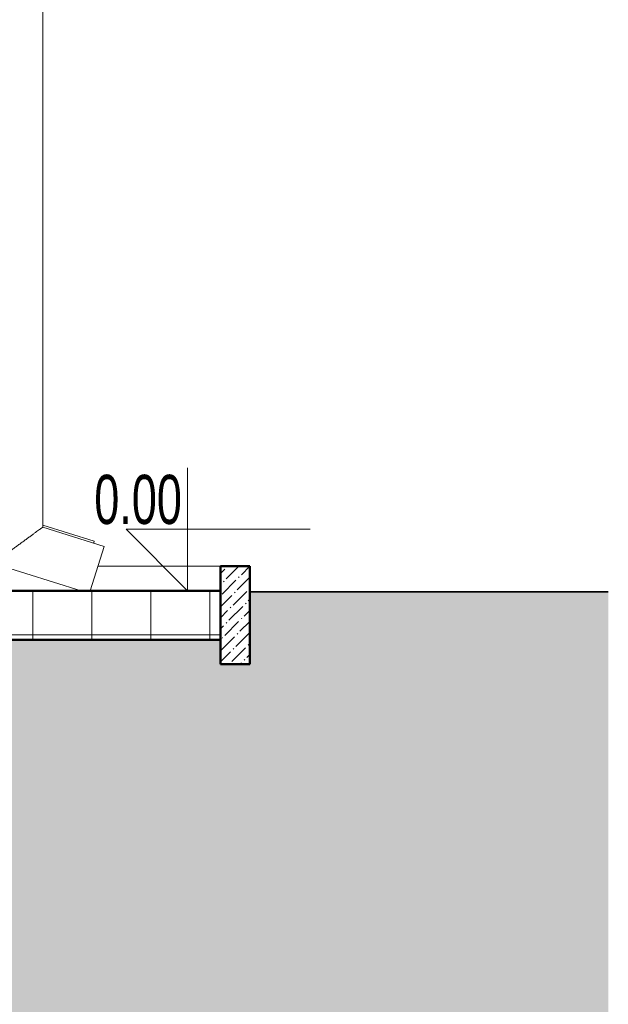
# Model space of a CAD drawing. Header units: centimetres. Extents: x 376 to 4434, y -323 to 48730.
# Tile 15 of 45: x 2450 to 2570, y -84 to 116. Entities that reach past the tile are written whole.
import ezdxf

# ---------------------------------------------------------------- set-up
doc = ezdxf.new("R2010")
doc.units = ezdxf.units.CM
for name, color, linetype, lineweight in [('A-FLOR', 7, 'Continuous', 5), ('A-FLOR-PATT', 7, 'Continuous', 50), ('A-WALL', 7, 'Continuous', 35), ('A-WALL-PATT', 7, 'Continuous', 35), ('C-TOPO', 7, 'Continuous', 5), ('G-ANNO-DIMS', 7, 'Continuous', 5), ('P-PIPE', 7, 'Continuous', 5)]:
    doc.layers.add(name, color=color, linetype=linetype, lineweight=lineweight)
doc.styles.add('Arial Narrow_1', font='ARIALN.TTF', dxfattribs={"width": 0.8, "height": 10})

# ---------------------------------------------------------------- blocks, each defined once
blk = doc.blocks.new('ARu Rura spustowa okrągła ___FK_04_0 - Na ziemię _φ10_-9220802-Przekrój')
at = {"layer": 'P-PIPE'}
for p, q in [((66345.06, 12.94), (66345.06, 239.23)), ((66357.55, 9.03), (66345.06, 12.94)), ((66354.72, -0.03), (66357.55, 9.03)), ((66335.06, 5.58), (66352.93, 0))]:
    blk.add_line(p, q, dxfattribs=at)
blk.add_open_spline([(66335.06, 5.58), (66335.06, 5.58), (66335.18, 5.67), (66335.6, 5.98), (66336.08, 6.34), (66336.52, 6.65), (66337.01, 7.02), (66337.56, 7.42), (66338.14, 7.85), (66338.76, 8.31), (66339.41, 8.78), (66339.95, 9.18), (66340.39, 9.5), (66340.82, 9.82), (66341.25, 10.14), (66341.67, 10.44), (66342.08, 10.74), (66342.57, 11.1), (66343.11, 11.5), (66343.61, 11.87), (66344.04, 12.18), (66344.53, 12.54), (66344.95, 12.85), (66345.06, 12.93), (66345.06, 12.94)], degree=3, knots=[0, 0, 0, 0, 0.083333, 0.166667, 0.208333, 0.25, 0.291667, 0.333333, 0.375, 0.416667, 0.458333, 0.5, 0.520833, 0.541667, 0.583333, 0.604167, 0.625, 0.666667, 0.708333, 0.75, 0.791667, 0.833333, 0.916667, 1, 1, 1, 1], dxfattribs=at)
blk = doc.blocks.new('ARu Rura spustowa okrągła ___FK_04_0 - Na ziemię _φ10_-9220853-Przekrój')
at = {"layer": 'P-PIPE'}
for p, q in [((66355.55, 10.08), (66345.06, 13.36)), ((66355.45, 9.73), (66355.55, 10.08))]:
    blk.add_line(p, q, dxfattribs=at)
blk = doc.blocks.new('Rzędne punktów - Znacznik rzędnej-817464-Przekrój')
at = {"layer": 'G-ANNO-DIMS'}
for p, q in [((66045.74, 341.5), (66045.74, 366.5)), ((66033.24, 354), (66045.74, 341.5)), ((66033.24, 354), (66070.74, 354))]:
    blk.add_line(p, q, dxfattribs=at)

msp = doc.modelspace()

# ---------------------------------------------------------------- hatches: boundary and pattern name
at = {"layer": 'A-FLOR-PATT', "lineweight": 5}
h = msp.add_hatch(dxfattribs=at)
h.set_pattern_fill('FP_16', color=256, style=0, pattern_type=2)
h.set_pattern_definition([(0, (2116.548, 303), (0, 12), []), (90, (2116.548, 303), (-12, 7e-16), [])])
h.paths.add_polyline_path([(2442.58, -10), (2490.75, -10), (2490.75, 0), (2441.55, 0), (2441.55, -10)])
h.paths.add_polyline_path([(1584.35, -10), (1617, -10), (1617, 0), (1567, 0), (1567, -10)])
at = {"layer": 'A-WALL-PATT', "lineweight": 5}
h = msp.add_hatch(dxfattribs=at)
h.set_pattern_fill('FP_13', color=256, style=0, pattern_type=2)
h.set_pattern_definition([(45, (2116.5484, 303), (0.841457, 3.087228), [3.969, -0.79375, 0.16764, -0.62611])])
h.paths.add_polyline_path([(2490.75, -15), (2496.75, -15), (2496.75, 5), (2490.75, 5)])
at = {"layer": 'C-TOPO', "true_color": 0x808080}
msp.add_hatch(color=8, dxfattribs=at).paths.add_polyline_path([(2061.15, -121.85), (2569.73, -121.85), (2569.73, -0.24), (2496.75, -0.24), (2496.75, -15), (2490.75, -15), (2490.75, -10), (2441.55, -10), (2441.55, -0.24), (2439.55, -0.24), (2439.55, -70), (2443.75, -70), (2443.75, -110), (2393.75, -110), (2393.75, -70), (2406.75, -70), (2406.75, -60), (1652.35, -60), (1652.35, -70), (1660.95, -70), (1660.95, -110), (1610.95, -110), (1610.95, -70), (1619.55, -70), (1619.55, -0.23), (1617, -0.23), (1617, -10), (1567, -10), (1567, -15), (1561, -15), (1561, -0.23), (1552.57, -0.23), (1552.57, -121.85), (1934, -121.85)])

# ---------------------------------------------------------------- linework, layer by layer
at = {"layer": 'A-FLOR', "lineweight": 50}
for p, q in [((2490.75, 0), (2441.55, 0)), ((2441.55, -10), (2490.75, -10))]:
    msp.add_line(p, q, dxfattribs=at)
at = {"layer": 'A-WALL', "lineweight": 5}
msp.add_line((2490.75, 5), (2465.78, 5), dxfattribs=at)
at = {"layer": 'A-WALL', "lineweight": 50}
for p, q in [((2496.75, 5), (2490.75, 5)), ((2490.75, 5), (2490.75, -15)), ((2496.75, -15), (2496.75, 5)), ((2490.75, -15), (2496.75, -15))]:
    msp.add_line(p, q, dxfattribs=at)
at = {"layer": 'C-TOPO', "lineweight": 35}
msp.add_line((2569.73, -0.24), (2496.75, -0.24), dxfattribs=at)
at = {"layer": 'C-TOPO'}
msp.add_line((2496.75, -0.24), (2569.73, -0.24), dxfattribs=at)

# ---------------------------------------------------------------- block references
at = {"layer": 'G-ANNO-DIMS'}
msp.add_blockref('Rzędne punktów - Znacznik rzędnej-817464-Przekrój', (-63561.72, -341.5), dxfattribs=at)
at = {"layer": 'P-PIPE'}
for name in ['ARu Rura spustowa okrągła ___FK_04_0 - Na ziemię _φ10_-9220853-Przekrój', 'ARu Rura spustowa okrągła ___FK_04_0 - Na ziemię _φ10_-9220802-Przekrój']:
    msp.add_blockref(name, (-63890.51, 0), dxfattribs=at)

# ---------------------------------------------------------------- texts
at = {"layer": 'G-ANNO-DIMS', "insert": (2465.06, 23.59), "char_height": 10, "width": 21.4907, "attachment_point": 1, "line_spacing_factor": 0.974696, "style": 'Arial Narrow_1'}
msp.add_mtext('0.00', dxfattribs=at)

doc.saveas('drawing.dxf')
